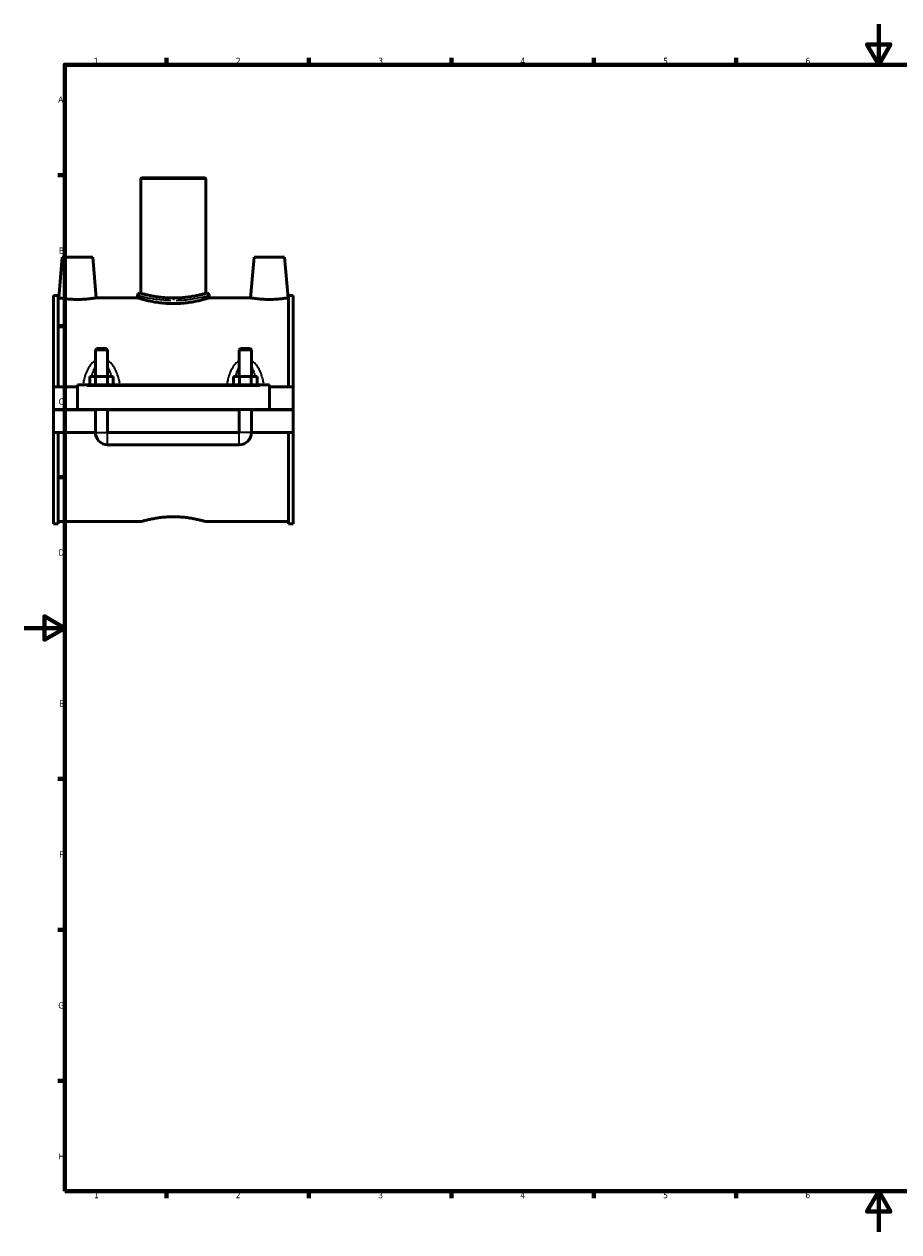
# Model space of a CAD drawing. Header units: millimetres. Extents: x 0 to 1093, y -37 to 1065.
# Tile 1 of 5: x 0 to 430, y 0 to 594. Entities that reach past the tile are written whole.
import ezdxf

# ---------------------------------------------------------------- set-up
doc = ezdxf.new("R2010")
doc.units = ezdxf.units.MM
for name, color, linetype, lineweight in [('Border (ANSI)', 7, 'Continuous', 70), ('Visible (ANSI)', 7, 'Continuous', 50), ('Visible Narrow (ANSI)', 7, 'Continuous', 35)]:
    doc.layers.add(name, color=color, linetype=linetype, lineweight=lineweight)
doc.styles.add('Note Text (ANSI)', font='tahoma.ttf')

# ---------------------------------------------------------------- blocks, each defined once
blk = doc.blocks.new('Borders Default Border')
at = {"layer": 'Border (ANSI)'}
for p, q in [((70.08, 574), (70.08, 577.45)), ((140.17, 574), (140.17, 577.45)), ((210.25, 574), (210.25, 577.45)), ((280.33, 574), (280.33, 577.45)), ((350.42, 574), (350.42, 577.45)), ((490.58, 574), (490.58, 577.45)), ((560.67, 574), (560.67, 577.45)), ((630.75, 574), (630.75, 577.45)), ((700.83, 574), (700.83, 577.45)), ((770.92, 574), (770.92, 577.45)), ((20, 519.75), (16.55, 519.75)), ((821, 519.75), (824.45, 519.75)), ((20, 445.5), (16.55, 445.5)), ((821, 445.5), (824.45, 445.5)), ((20, 371.25), (16.55, 371.25)), ((821, 371.25), (824.45, 371.25)), ((20, 222.75), (16.55, 222.75)), ((821, 222.75), (824.45, 222.75)), ((20, 148.5), (16.55, 148.5)), ((821, 148.5), (824.45, 148.5)), ((20, 74.25), (16.55, 74.25)), ((821, 74.25), (824.45, 74.25)), ((70.08, 20), (70.08, 16.55)), ((140.17, 20), (140.17, 16.55)), ((210.25, 20), (210.25, 16.55)), ((280.33, 20), (280.33, 16.55)), ((350.42, 20), (350.42, 16.55)), ((490.58, 20), (490.58, 16.55)), ((560.67, 20), (560.67, 16.55)), ((630.75, 20), (630.75, 16.55)), ((700.83, 20), (700.83, 16.55)), ((770.92, 20), (770.92, 16.55))]:
    blk.add_line(p, q, dxfattribs=at)
at = {"layer": 'Border (ANSI)', "flags": 128}
for points in [[(420.5, 594), (420.5, 574), (414.73, 584), (426.27, 584), (420.5, 574)], [(20, 20), (20, 574), (821, 574), (821, 20), (20, 20)], [(0, 297), (20, 297), (10, 302.77), (10, 291.23), (20, 297)], [(841, 297), (821, 297), (831, 302.77), (831, 291.23), (821, 297)], [(420.5, 0), (420.5, 20), (414.73, 10), (426.27, 10), (420.5, 20)]]:
    blk.add_lwpolyline(points, dxfattribs=at)
at = {"layer": 'Border (ANSI)', "attachment_point": 7, "style": 'Note Text (ANSI)'}
for s, insert, char_height in [('1', (34.35, 574.4), 3.05), ('2', (104.2, 574.4), 3.05), ('3', (174.26, 574.34), 3.05), ('4', (244.23, 574.4), 3.05), ('5', (314.48, 574.34), 3.05), ('6', (384.49, 574.34), 3.05), ('7', (454.6, 574.4), 3.05), ('8', (524.63, 574.33), 3.05), ('9', (594.7, 574.34), 3.05), ('10', (663.96, 574.34), 3.048), ('11', (734.04, 574.4), 3.048), ('12', (804.13, 574.4), 3.048), ('A', (16.78, 555.35), 3.05), ('A', (821.63, 555.35), 3.05), ('B', (17.15, 481.1), 3.05), ('B', (821.99, 481.1), 3.05), ('C', (16.95, 406.8), 3.05), ('C', (821.8, 406.8), 3.05), ('D', (16.96, 332.6), 3.05), ('D', (821.81, 332.6), 3.05), ('E', (17.21, 258.35), 3.05), ('E', (822.05, 258.35), 3.05), ('F', (17.29, 184.1), 3.05), ('F', (822.14, 184.1), 3.05), ('G', (16.81, 109.79), 3.05), ('G', (821.66, 109.79), 3.05), ('H', (16.97, 35.6), 3.05), ('H', (821.81, 35.6), 3.05), ('1', (34.35, 16.55), 3.05), ('2', (104.2, 16.55), 3.05), ('3', (174.26, 16.49), 3.05), ('4', (244.23, 16.55), 3.05), ('5', (314.48, 16.49), 3.05), ('6', (384.49, 16.49), 3.05), ('7', (454.6, 16.55), 3.05), ('8', (524.63, 16.48), 3.05), ('9', (594.7, 16.49), 3.05), ('10', (663.96, 16.49), 3.048), ('11', (734.04, 16.55), 3.048), ('12', (804.13, 16.55), 3.048)]:
    blk.add_mtext(s, dxfattribs=dict(at, insert=insert, char_height=char_height))

msp = doc.modelspace()

# ---------------------------------------------------------------- linework, layer by layer
at = {"layer": 'Visible (ANSI)'}
for p, q in [((57.779, 518.415), (57.459, 518.095)), ((89.459, 518.095), (57.459, 518.095)), ((57.459, 518.095), (57.459, 461.615)), ((57.779, 518.415), (89.139, 518.415)), ((89.139, 518.415), (89.459, 518.095)), ((89.459, 518.095), (89.459, 461.615)), ((18.759, 479.415), (17.009, 459.415)), ((33.759, 479.415), (18.759, 479.415)), ((33.759, 479.415), (35.508, 459.415)), ((113.159, 479.415), (111.409, 459.415)), ((113.159, 479.415), (128.159, 479.415)), ((128.159, 479.415), (129.908, 459.415)), ((14.459, 460.515), (14.459, 415.665)), ((14.459, 460.515), (16.819, 460.515)), ((16.819, 415.665), (16.819, 460.515)), ((17.009, 459.415), (16.819, 459.415)), ((55.859, 459.415), (35.508, 459.415)), ((55.859, 460.655), (55.859, 459.415)), ((56.819, 461.615), (57.459, 461.615)), ((89.459, 461.615), (90.099, 461.615)), ((91.059, 460.655), (91.059, 459.415)), ((111.409, 459.415), (91.059, 459.415)), ((130.099, 459.415), (129.908, 459.415)), ((130.099, 415.665), (130.099, 460.515)), ((130.099, 460.515), (132.459, 460.515)), ((132.459, 460.515), (132.459, 415.665)), ((35.659, 434.465), (35.059, 433.865)), ((41.059, 433.865), (35.059, 433.865)), ((35.059, 433.865), (35.059, 420.665)), ((35.659, 434.465), (40.459, 434.465)), ((40.459, 434.465), (41.059, 433.865)), ((41.059, 433.865), (41.059, 420.665)), ((106.459, 434.465), (105.859, 433.865)), ((111.859, 433.865), (105.859, 433.865)), ((105.859, 420.665), (105.859, 433.865)), ((106.459, 434.465), (111.259, 434.465)), ((111.259, 434.465), (111.859, 433.865)), ((111.859, 420.665), (111.859, 433.865)), ((26.259, 416.165), (26.259, 416.665)), ((120.659, 416.665), (26.259, 416.665)), ((26.259, 404.465), (26.259, 416.165)), ((32.285, 416.665), (32.285, 420.665)), ((32.285, 420.665), (35.172, 420.665)), ((35.172, 416.665), (35.172, 420.665)), ((35.172, 420.665), (40.945, 420.665)), ((40.945, 416.665), (40.945, 420.665)), ((40.945, 420.665), (43.832, 420.665)), ((43.832, 416.665), (43.832, 420.665)), ((103.085, 416.665), (103.085, 420.665)), ((103.085, 420.665), (105.972, 420.665)), ((105.972, 416.665), (105.972, 420.665)), ((105.972, 420.665), (111.745, 420.665)), ((111.745, 416.665), (111.745, 420.665)), ((111.745, 420.665), (114.632, 420.665)), ((114.632, 416.665), (114.632, 420.665)), ((120.659, 416.665), (120.659, 416.165)), ((120.659, 416.165), (120.659, 404.465)), ((26.259, 415.665), (14.459, 415.665)), ((14.459, 404.465), (14.459, 415.665)), ((132.459, 415.665), (120.659, 415.665)), ((132.459, 415.665), (132.459, 404.465)), ((14.459, 404.465), (26.259, 404.465)), ((14.459, 393.165), (14.459, 404.365)), ((35.059, 404.365), (14.459, 404.365)), ((120.659, 404.465), (26.259, 404.465)), ((35.059, 404.465), (35.059, 404.365)), ((35.059, 393.165), (35.059, 404.365)), ((41.059, 404.465), (41.059, 404.365)), ((105.859, 404.365), (41.059, 404.365)), ((41.059, 404.365), (41.059, 393.165)), ((105.859, 404.365), (105.859, 404.465)), ((105.859, 393.165), (105.859, 404.365)), ((111.859, 404.365), (111.859, 404.465)), ((132.459, 404.365), (111.859, 404.365)), ((111.859, 404.365), (111.859, 393.165)), ((120.659, 404.465), (132.459, 404.465)), ((132.459, 404.365), (132.459, 393.165)), ((35.059, 393.165), (14.459, 393.165)), ((14.459, 393.165), (14.459, 348.315)), ((16.819, 348.315), (16.819, 393.165)), ((105.859, 393.165), (41.059, 393.165)), ((132.459, 393.165), (111.859, 393.165)), ((130.099, 348.315), (130.099, 393.165)), ((132.459, 393.165), (132.459, 348.315)), ((41.059, 387.165), (105.859, 387.165)), ((14.459, 348.315), (16.819, 348.315)), ((57.779, 349.415), (16.819, 349.415)), ((130.099, 349.415), (89.139, 349.415)), ((130.099, 348.315), (132.459, 348.315))]:
    msp.add_line(p, q, dxfattribs=at)
for centre, radius, start, end in [((56.819, 460.655), 0.96, 90, 180), ((90.099, 460.655), 0.96, 0, 90), ((41.059, 393.165), 6, 180, 270), ((105.859, 393.165), 6, 270, 0)]:
    msp.add_arc(centre, radius, start, end, dxfattribs=at)
for points, knots in [([(26.259, 458.62), (25.089, 458.62), (23.845, 458.662), (21.561, 458.814), (20.522, 458.921), (18.886, 459.12), (18.178, 459.226), (17.24, 459.374), (17.009, 459.415), (17.009, 459.415)], [2.8037487, 2.8037487, 2.8037487, 2.8037487, 3.1545284, 3.1545284, 3.505308, 3.505308, 3.8554656, 3.8554656, 4.2056231, 4.2056231, 4.2056231, 4.2056231]), ([(35.508, 459.415), (35.508, 459.415), (35.277, 459.374), (34.339, 459.226), (33.631, 459.12), (31.995, 458.921), (30.956, 458.814), (28.672, 458.662), (27.428, 458.62), (26.259, 458.62)], [7.0093718, 7.0093718, 7.0093718, 7.0093718, 7.3595293, 7.3595293, 7.7096869, 7.7096869, 8.0604665, 8.0604665, 8.4112462, 8.4112462, 8.4112462, 8.4112462]), ([(73.459, 456.523), (72.345, 456.523), (71.196, 456.56), (68.916, 456.708), (67.784, 456.82), (65.619, 457.098), (64.583, 457.265), (62.669, 457.62), (61.791, 457.808), (60.237, 458.169), (59.507, 458.355), (58.217, 458.703), (57.658, 458.864), (56.757, 459.132), (56.415, 459.239), (55.966, 459.38), (55.859, 459.415), (55.859, 459.415)], [0, 0, 0, 0, 0.3341033, 0.3341033, 0.6682065, 0.6682065, 1.0023098, 1.0023098, 1.336413, 1.336413, 1.6703858, 1.6703858, 2.0043586, 2.0043586, 2.3383314, 2.3383314, 2.6723042, 2.6723042, 2.6723042, 2.6723042]), ([(89.459, 461.615), (89.459, 461.615), (89.361, 461.587), (88.954, 461.475), (88.643, 461.391), (87.825, 461.178), (87.317, 461.05), (86.144, 460.775), (85.479, 460.628), (84.065, 460.342), (83.266, 460.194), (81.524, 459.914), (80.581, 459.783), (78.612, 459.564), (77.583, 459.477), (75.512, 459.36), (74.469, 459.332), (72.448, 459.332), (71.405, 459.36), (69.334, 459.477), (68.305, 459.564), (66.336, 459.783), (65.393, 459.914), (63.651, 460.194), (62.852, 460.342), (61.438, 460.628), (60.773, 460.775), (59.6, 461.05), (59.092, 461.178), (58.274, 461.391), (57.963, 461.475), (57.556, 461.587), (57.459, 461.615), (57.459, 461.615)], [2.4248088, 2.4248088, 2.4248088, 2.4248088, 2.7278762, 2.7278762, 3.0309435, 3.0309435, 3.3340109, 3.3340109, 3.6370783, 3.6370783, 3.9402131, 3.9402131, 4.243348, 4.243348, 4.5464828, 4.5464828, 4.8496176, 4.8496176, 5.1527524, 5.1527524, 5.4558873, 5.4558873, 5.7590221, 5.7590221, 6.0621569, 6.0621569, 6.3652243, 6.3652243, 6.6682917, 6.6682917, 6.9713591, 6.9713591, 7.2744264, 7.2744264, 7.2744264, 7.2744264]), ([(91.059, 459.415), (91.059, 459.415), (90.951, 459.38), (90.502, 459.239), (90.16, 459.132), (89.26, 458.864), (88.7, 458.703), (87.411, 458.355), (86.68, 458.169), (85.127, 457.808), (84.248, 457.62), (82.334, 457.265), (81.298, 457.098), (79.133, 456.82), (78.001, 456.708), (75.721, 456.56), (74.572, 456.523), (73.459, 456.523)], [8.0169127, 8.0169127, 8.0169127, 8.0169127, 8.3508855, 8.3508855, 8.6848583, 8.6848583, 9.0188311, 9.0188311, 9.3528039, 9.3528039, 9.6869072, 9.6869072, 10.0210104, 10.0210104, 10.3551137, 10.3551137, 10.6892169, 10.6892169, 10.6892169, 10.6892169]), ([(120.659, 458.62), (119.489, 458.62), (118.245, 458.662), (115.961, 458.814), (114.922, 458.921), (113.286, 459.12), (112.578, 459.226), (111.64, 459.374), (111.409, 459.415), (111.409, 459.415)], [0, 0, 0, 0, 0.3507796, 0.3507796, 0.7015593, 0.7015593, 1.0517168, 1.0517168, 1.4018744, 1.4018744, 1.4018744, 1.4018744]), ([(129.908, 459.415), (129.908, 459.415), (129.677, 459.374), (128.739, 459.226), (128.031, 459.12), (126.395, 458.921), (125.356, 458.814), (123.072, 458.662), (121.828, 458.62), (120.659, 458.62)], [4.2056231, 4.2056231, 4.2056231, 4.2056231, 4.5557806, 4.5557806, 4.9059382, 4.9059382, 5.2567178, 5.2567178, 5.6074975, 5.6074975, 5.6074975, 5.6074975]), ([(57.779, 349.415), (57.779, 349.415), (57.874, 349.442), (58.273, 349.554), (58.577, 349.639), (59.379, 349.851), (59.878, 349.979), (61.027, 350.254), (61.678, 350.401), (63.064, 350.687), (63.847, 350.835), (65.554, 351.115), (66.478, 351.246), (68.408, 351.465), (69.415, 351.552), (71.446, 351.669), (72.468, 351.697), (73.459, 351.697)], [7.1306022, 7.1306022, 7.1306022, 7.1306022, 7.4276748, 7.4276748, 7.7247474, 7.7247474, 8.0218201, 8.0218201, 8.3188927, 8.3188927, 8.6160369, 8.6160369, 8.9131811, 8.9131811, 9.2103253, 9.2103253, 9.5074696, 9.5074696, 9.5074696, 9.5074696]), ([(73.459, 351.697), (74.449, 351.697), (75.471, 351.669), (77.502, 351.552), (78.509, 351.465), (80.439, 351.246), (81.363, 351.115), (83.07, 350.835), (83.853, 350.687), (85.239, 350.401), (85.89, 350.254), (87.039, 349.979), (87.538, 349.851), (88.34, 349.639), (88.644, 349.554), (89.043, 349.442), (89.139, 349.415), (89.139, 349.415)], [0, 0, 0, 0, 0.2971442, 0.2971442, 0.5942884, 0.5942884, 0.8914326, 0.8914326, 1.1885768, 1.1885768, 1.4856495, 1.4856495, 1.7827221, 1.7827221, 2.0797947, 2.0797947, 2.3768674, 2.3768674, 2.3768674, 2.3768674])]:
    msp.add_open_spline(points, degree=3, knots=knots, dxfattribs=at)
at = {"layer": 'Visible Narrow (ANSI)'}
for p, q in [((73.459, 459.034), (73.459, 458.198)), ((30.979, 416.165), (115.939, 416.165)), ((35.095, 393.165), (41.022, 393.165)), ((41.059, 387.202), (41.059, 393.128)), ((105.859, 387.202), (105.859, 393.128)), ((111.822, 393.165), (105.895, 393.165))]:
    msp.add_line(p, q, dxfattribs=at)
for points, knots in [([(55.915, 460.638), (56.082, 460.59), (56.622, 460.44), (58.596, 459.935), (60.212, 459.546), (64.055, 458.84), (66.235, 458.525), (69.71, 458.243), (70.885, 458.181), (72.07, 458.153)], [-7.8785294, -7.8785294, -7.8785294, -7.8785294, -7.2743362, -7.2743362, -6.5207178, -6.5207178, -5.8177174, -5.8177174, -5.4749076, -5.4749076, -5.4749076, -5.4749076]), ([(72.146, 459.07), (71.025, 459.098), (69.914, 459.162), (66.629, 459.448), (64.568, 459.769), (60.935, 460.488), (59.407, 460.883), (57.54, 461.396), (57.03, 461.549), (56.872, 461.598)], [5.4749076, 5.4749076, 5.4749076, 5.4749076, 5.8177174, 5.8177174, 6.5207178, 6.5207178, 7.2743362, 7.2743362, 7.8785294, 7.8785294, 7.8785294, 7.8785294]), ([(90.044, 461.597), (89.955, 461.57), (89.753, 461.511), (88.712, 461.209), (87.39, 460.834), (83.638, 459.991), (81.09, 459.529), (77.147, 459.17), (75.965, 459.1), (74.771, 459.07)], [13.4869613, 13.4869613, 13.4869613, 13.4869613, 13.8312827, 13.8312827, 14.6300389, 14.6300389, 15.525539, 15.525539, 15.8905846, 15.8905846, 15.8905846, 15.8905846]), ([(74.847, 458.153), (76.109, 458.183), (77.36, 458.251), (81.531, 458.604), (84.226, 459.059), (88.193, 459.887), (89.592, 460.256), (90.694, 460.553), (90.907, 460.611), (91.001, 460.637)], [-15.8905846, -15.8905846, -15.8905846, -15.8905846, -15.525539, -15.525539, -14.6300389, -14.6300389, -13.8312827, -13.8312827, -13.4869613, -13.4869613, -13.4869613, -13.4869613]), ([(34.494, 428.182), (34.148, 427.937), (33.823, 427.663), (32.812, 426.683), (32.216, 425.885), (31.17, 424.126), (30.727, 423.157), (30.009, 421.233), (29.723, 420.285), (29.316, 418.675), (29.172, 418.024), (29.043, 417.366)], [-1.7441618, -1.7441618, -1.7441618, -1.7441618, -1.6162752, -1.6162752, -1.3196149, -1.3196149, -1.0065572, -1.0065572, -0.7199619, -0.7199619, -0.5295293, -0.5295293, -0.5295293, -0.5295293]), ([(47.074, 417.366), (46.945, 418.024), (46.801, 418.675), (46.395, 420.285), (46.108, 421.233), (45.39, 423.157), (44.948, 424.126), (43.901, 425.885), (43.305, 426.683), (42.294, 427.663), (41.969, 427.937), (41.623, 428.182)], [-3.7250705, -3.7250705, -3.7250705, -3.7250705, -3.5346379, -3.5346379, -3.2480426, -3.2480426, -2.9349849, -2.9349849, -2.6383245, -2.6383245, -2.5104379, -2.5104379, -2.5104379, -2.5104379]), ([(105.294, 428.182), (104.948, 427.937), (104.623, 427.663), (103.612, 426.683), (103.016, 425.885), (101.97, 424.126), (101.527, 423.157), (100.809, 421.233), (100.523, 420.285), (100.116, 418.675), (99.972, 418.024), (99.843, 417.366)], [-1.7446773, -1.7446773, -1.7446773, -1.7446773, -1.6167907, -1.6167907, -1.3201233, -1.3201233, -1.0070663, -1.0070663, -0.7204955, -0.7204955, -0.5300448, -0.5300448, -0.5300448, -0.5300448]), ([(117.874, 417.366), (117.745, 418.024), (117.601, 418.675), (117.194, 420.285), (116.908, 421.233), (116.19, 423.157), (115.748, 424.126), (114.701, 425.885), (114.105, 426.683), (113.094, 427.663), (112.769, 427.937), (112.423, 428.182)], [-3.7255858, -3.7255858, -3.7255858, -3.7255858, -3.5351352, -3.5351352, -3.2485643, -3.2485643, -2.9355074, -2.9355074, -2.63884, -2.63884, -2.5109534, -2.5109534, -2.5109534, -2.5109534]), ([(33.298, 420.919), (33.52, 421.763), (33.779, 422.579), (34.336, 423.954), (34.617, 424.533), (34.937, 425.056)], [1.03127207, 1.03127207, 1.03127207, 1.03127207, 1.31961488, 1.31961488, 1.55037621, 1.55037621, 1.55037621, 1.55037621]), ([(41.18, 425.056), (41.5, 424.533), (41.781, 423.954), (42.338, 422.579), (42.597, 421.763), (42.819, 420.919)], [2.70422357, 2.70422357, 2.70422357, 2.70422357, 2.9349849, 2.9349849, 3.22332772, 3.22332772, 3.22332772, 3.22332772]), ([(104.098, 420.919), (104.32, 421.763), (104.579, 422.579), (105.136, 423.954), (105.417, 424.533), (105.737, 425.056)], [1.03178733, 1.03178733, 1.03178733, 1.03178733, 1.32012327, 1.32012327, 1.55089164, 1.55089164, 1.55089164, 1.55089164]), ([(111.98, 425.056), (112.3, 424.533), (112.581, 423.954), (113.138, 422.579), (113.397, 421.763), (113.619, 420.919)], [2.70473901, 2.70473901, 2.70473901, 2.70473901, 2.93550738, 2.93550738, 3.22384333, 3.22384333, 3.22384333, 3.22384333])]:
    msp.add_open_spline(points, degree=3, knots=knots, dxfattribs=at)

# ---------------------------------------------------------------- block references
msp.add_blockref('Borders Default Border', (0, 0))

doc.saveas('drawing.dxf')
